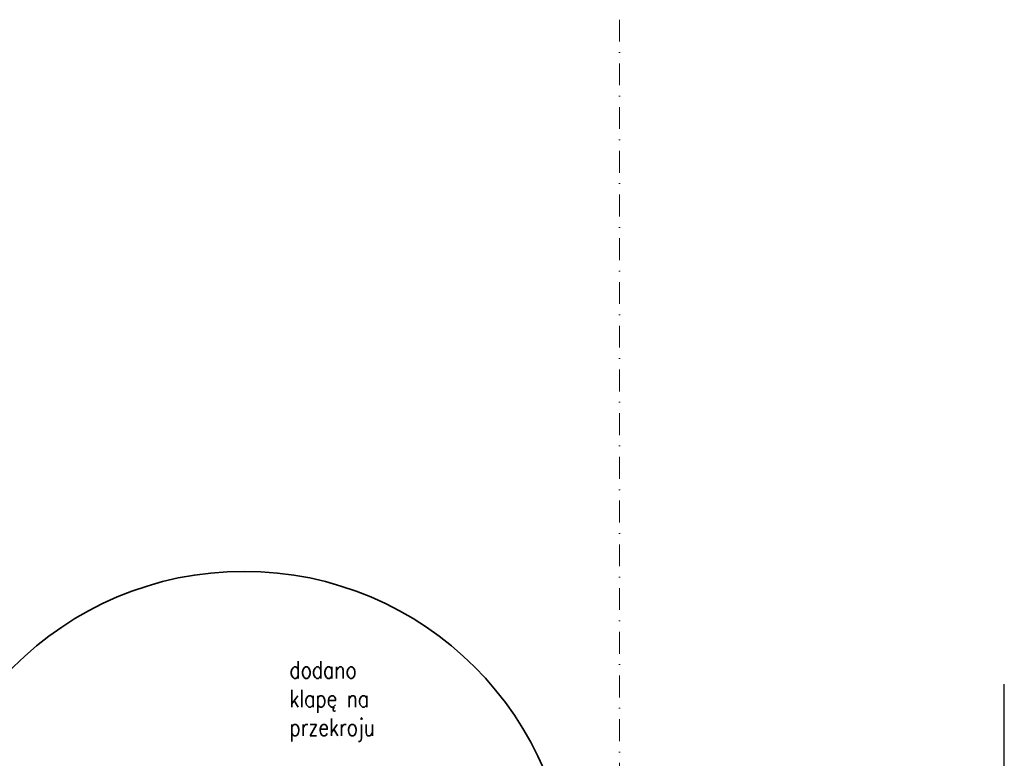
# Model space of a CAD drawing. Header units: millimetres. Extents: x -1893473 to 942156, y -568027 to 942944.
# Tile 71 of 256: x -7138 to -1415, y -293092 to -288800. Entities that reach past the tile are written whole.
import ezdxf

# ---------------------------------------------------------------- set-up
doc = ezdxf.new("R2010")
doc.units = ezdxf.units.MM
doc.header["$LTSCALE"] = 0.2
doc.linetypes.add('DASHDOT', pattern=[25.4, 12.7, -6.35, 0, -6.35])
doc.layers.get('0').update_dxf_attribs({"lineweight": 0})
for name, color, linetype, lineweight in [('0-osie-liniA', 14, 'DASHDOT', 5), ('DO KONSTRUKCJI', 222, 'Continuous', 35), ('P-Ściana żelbetowa', 50, 'Continuous', 30)]:
    doc.layers.add(name, color=color, linetype=linetype, lineweight=lineweight)
doc.styles.add('50', font='ROMANS.shx', dxfattribs={"width": 0.8, "height": 10})

# ---------------------------------------------------------------- blocks, each defined once
blk = doc.blocks.new('A$C776176C1')
blk.add_lwpolyline([(386.50322, 1102.65799), (386.50322, 1177.34624)])
at = {"layer": '0-osie-liniA', "ltscale": 5}
blk.add_lwpolyline([(162.90179, 1563.57701), (162.90179, -228.95398)], dxfattribs=at)
at = {"layer": 'DO KONSTRUKCJI'}
blk.add_circle((-55.43979, 1053.41905), 189.55088, dxfattribs=at)
at = {"layer": 'DO KONSTRUKCJI', "insert": (-29.02399, 1190.73418), "char_height": 10, "attachment_point": 1, "style": '50'}
blk.add_mtext_dynamic_manual_height_columns('dodano klapę na przekroju', width=68.7363526, gutter_width=50, heights=[0], dxfattribs=at)

msp = doc.modelspace()

# ---------------------------------------------------------------- block references
at = {"layer": 'P-Ściana żelbetowa', "color": 1, "true_color": 0xf50000, "xscale": 10, "yscale": 10, "zscale": 10}
msp.add_blockref('A$C776176C1', (-5279.63489, -304435.55126), dxfattribs=at)

doc.saveas('drawing.dxf')
